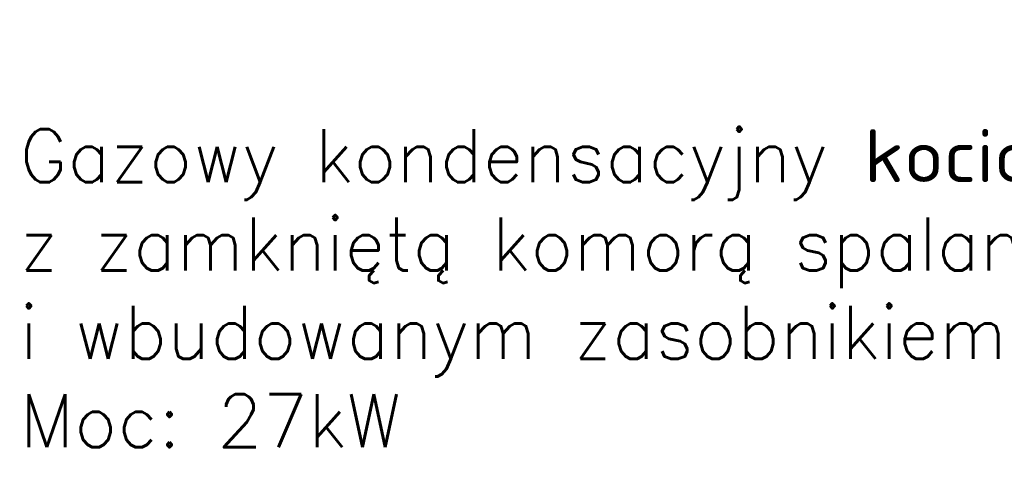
# Model space of a CAD drawing. Header units: centimetres. Extents: x 8850 to 34176, y 15581 to 20389.
# Tile 3 of 12: x 9590 to 9739, y 20075 to 20142. Entities that reach past the tile are written whole.
import ezdxf
from ezdxf import colors
from ezdxf.entities.mleader import LeaderData, LeaderLine
from ezdxf.math import Vec2, Vec3

# ---------------------------------------------------------------- set-up
doc = ezdxf.new("R2010")
doc.units = ezdxf.units.CM
doc.header["$LTSCALE"] = 0.2
doc.layers.add('_ET_OPIS', color=7, linetype='Continuous', lineweight=20)
doc.styles.add('SIMPLEX', font='simplex.shx', dxfattribs={"height": 12})

msp = doc.modelspace()

# ---------------------------------------------------------------- leaders
at = {"layer": '_ET_OPIS', "ltscale": 2}
ml = msp.add_multileader_mtext('Standard', dxfattribs=at)
ml.set_content('Gazowy kondensacyjny kocioł \\Pz zamkniętą komorą spalania \\Pi wbudowanym zasobnikiem cwu\\PMoc: 27kW', color=256, style='SIMPLEX')
ml.set_leader_properties()
ml.build(insert=Vec2(0, 0))
ml.multileader.update_dxf_attribs({"dogleg_length": 2, "arrow_head_size": 8})
ctx = ml.context
ctx.base_point, ctx.char_height, ctx.arrow_head_size, ctx.landing_gap_size, ctx.plane_origin = Vec3(9589.33, 20121.5), 8, 8, 1, Vec3(10004.2, 20187.4)
notes = []
notes.append((ctx, [(0, (1, 1, 0), (9788, 20121.5), (-1, 0), 2, [(0, [(9815.73, 20142.02)], 0, [])])]))
ctx.mtext.insert, ctx.mtext.width, ctx.mtext.defined_height, ctx.mtext.flow_direction = Vec3(9590.33, 20125.5), 259.396, 51.02, 5
for ctx, leaders in notes:
    for number, flags, end, landing, length, lines in leaders:
        leader = LeaderData()
        leader.index, (leader.has_last_leader_line, leader.has_dogleg_vector, leader.attachment_direction) = number, flags
        leader.last_leader_point, leader.dogleg_vector, leader.dogleg_length = Vec3(end), Vec3(landing), length
        for number, points, colour, breaks in lines:
            line = LeaderLine()
            line.index, line.vertices, line.color, line.breaks = number, Vec3.list(points), colors.encode_raw_color(colour), breaks
            leader.lines.append(line)
        ctx.leaders.append(leader)

doc.saveas('drawing.dxf')
